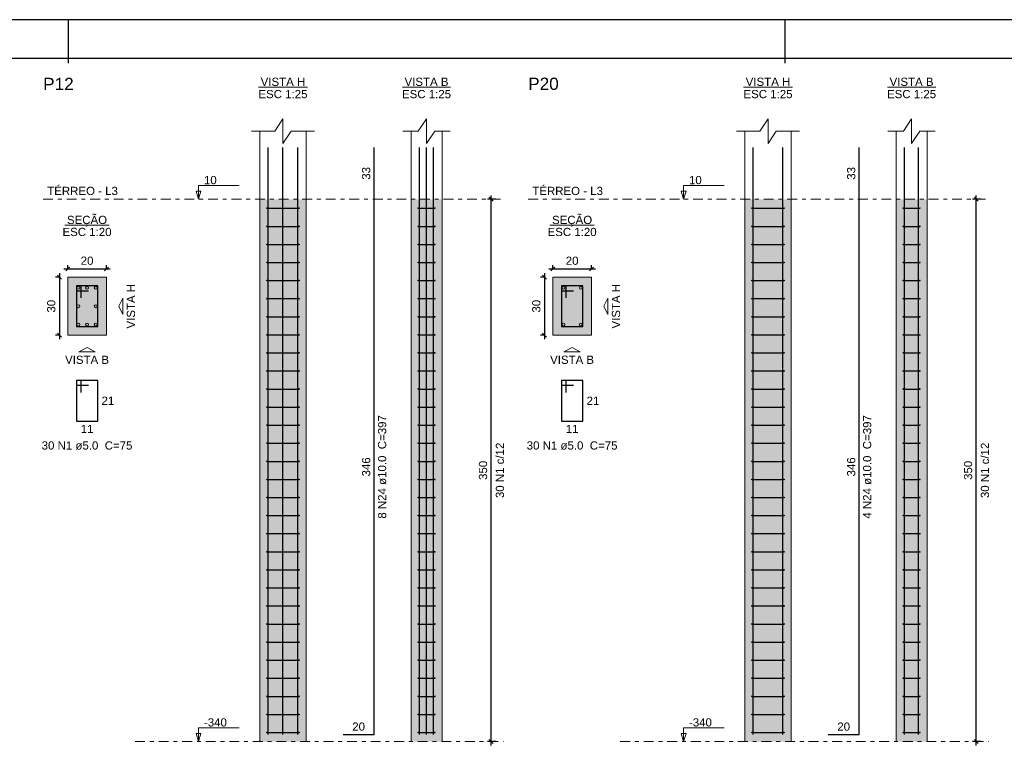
# Model space of a CAD drawing. Header units: millimetres. Extents: x 0 to 119, y 0 to 84.
# Tile 13 of 14: x 62 to 88, y 65 to 84. Entities that reach past the tile are written whole.
import ezdxf

# ---------------------------------------------------------------- set-up
doc = ezdxf.new("R2010")
doc.units = ezdxf.units.MM
doc.header["$MEASUREMENT"] = 0
doc.linetypes.add('DASHDOT', pattern=[2.54, 1.27, -0.635, 0, -0.635])
doc.linetypes.add('NULL', pattern=[0])
doc.layers.get('0').update_dxf_attribs({"lineweight": 18})
for name, color, linetype, lineweight in [('Descrição da armadura', 7, 'Continuous', 0), ('DT-Barras na forma', 2, 'Continuous', 30), ('DT-Barras no corte', 5, 'Continuous', 5), ('DT-Barras rebatidas', 2, 'Continuous', 30), ('DT-Cotas', 9, 'Continuous', 5), ('DT-Estribos na forma', 2, 'Continuous', 30), ('DT-Forma', 5, 'Continuous', 5), ('DT-Hachura seção pilares', 254, 'Continuous', 5), ('DT-Hachura vista pilares', 254, 'Continuous', 5), ('DT-Pontilhado', 9, 'DASHDOT', 5), ('DT-Textos', 7, 'Continuous', 5), ('DT-Título', 3, 'Continuous', 20), ('Textos armaduras', 7, 'Continuous', 0)]:
    doc.layers.add(name, color=color, linetype=linetype, lineweight=lineweight)
doc.layers.add('SEDUC_MARF', color=1, linetype='Continuous')
doc.layers.add('SEDUC_MARGG', color=7, linetype='Continuous')
doc.styles.add('Arial', font='txt')
doc.dimstyles.new('UM_20.000000', dxfattribs={"dimtxt": 0.18, "dimasz": 0.1, "dimexe": 0.1, "dimexo": 0.2, "dimgap": 0, "dimtad": 1, "dimtih": 1, "dimtoh": 1, "dimdec": 1, "dimlfac": 20, "dimzin": 0, "dimdsep": 46, "dimtxsty": 'Standard', "dimcen": 0.09, "dimdle": 0.1, "dimadec": 1, "dimazin": 2, "dimtfac": 1, "dimtdec": 4, "dimtofl": 0, "dimtmove": 0, "dimatfit": 3, "dimfxl": 1, "dimtolj": 1, "dimarcsym": 0})
doc.dimstyles.new('UM_25.000000', dxfattribs={"dimtxt": 0.18, "dimasz": 0.1, "dimexe": 0.1, "dimexo": 0.2, "dimgap": 0, "dimtad": 1, "dimtih": 1, "dimtoh": 1, "dimdec": 1, "dimlfac": 25, "dimzin": 0, "dimdsep": 46, "dimtxsty": 'Standard', "dimcen": 0.09, "dimdle": 0.1, "dimadec": 1, "dimazin": 2, "dimtfac": 1, "dimtdec": 4, "dimtofl": 0, "dimtmove": 0, "dimatfit": 3, "dimfxl": 1, "dimtolj": 1, "dimarcsym": 0})

# ---------------------------------------------------------------- blocks, each defined once
blk = doc.blocks.new('_Oblique')
at = {"color": 0, "linetype": 'ByBlock', "lineweight": -2}
blk.add_line((-0.5, -0.5), (0.5, 0.5), dxfattribs=at)
blk = doc.blocks.new('*D20')
at = {"layer": 'Defpoints', "color": 0}
for p in [(63.392043, 77.453308), (63.180243, 75.953308), (63.392043, 75.953308)]:
    blk.add_point(p, dxfattribs=at)
at = {"layer": 'DT-Cotas', "color": 0, "lineweight": -2}
for p, q in [((63.180243, 77.553308), (63.180243, 75.853308)), ((63.192043, 77.453308), (63.080243, 77.453308)), ((63.192043, 75.953308), (63.080243, 75.953308))]:
    blk.add_line(p, q, dxfattribs=at)
at = {"layer": 'DT-Cotas', "color": 0, "lineweight": -2, "xscale": 0.1, "yscale": 0.1, "zscale": 0.1}
for p, rotation in [((63.180243, 77.453308), 90), ((63.180243, 75.953308), 270)]:
    blk.add_blockref('_Oblique', p, dxfattribs=dict(at, rotation=rotation))
at = {"layer": 'DT-Cotas', "color": 7, "insert": (62.968443, 76.703308), "char_height": 0.2118, "attachment_point": 5, "rotation": 90, "style": 'Arial'}
blk.add_mtext('\\A1;30', dxfattribs=at)
blk = doc.blocks.new('*D21')
at = {"layer": 'Defpoints', "color": 0}
for p in [(64.392043, 77.665108), (63.392043, 77.453308), (64.392043, 77.453308)]:
    blk.add_point(p, dxfattribs=at)
at = {"layer": 'DT-Cotas', "color": 0, "lineweight": -2}
for p, q in [((63.292043, 77.665108), (64.492043, 77.665108)), ((63.392043, 77.653308), (63.392043, 77.765108)), ((64.392043, 77.653308), (64.392043, 77.765108))]:
    blk.add_line(p, q, dxfattribs=at)
at = {"layer": 'DT-Cotas', "color": 0, "lineweight": -2, "xscale": 0.1, "yscale": 0.1, "zscale": 0.1, "rotation": 180}
blk.add_blockref('_Oblique', (63.392043, 77.665108), dxfattribs=at)
at = {"layer": 'DT-Cotas', "color": 0, "lineweight": -2, "xscale": 0.1, "yscale": 0.1, "zscale": 0.1}
blk.add_blockref('_Oblique', (64.392043, 77.665108), dxfattribs=at)
at = {"layer": 'DT-Cotas', "color": 7, "insert": (63.892043, 77.876908), "char_height": 0.2118, "attachment_point": 5, "rotation": 0.0057296, "style": 'Arial'}
blk.add_mtext('\\A1;20', dxfattribs=at)
blk = doc.blocks.new('*D22')
at = {"layer": 'Defpoints', "color": 0}
for p in [(74.326054, 79.465408), (74.643754, 79.465408), (74.643754, 65.465408)]:
    blk.add_point(p, dxfattribs=at)
at = {"layer": 'DT-Cotas', "color": 0, "lineweight": -2}
for p, q in [((74.326054, 65.365408), (74.326054, 79.565408)), ((74.443754, 79.465408), (74.226054, 79.465408)), ((74.443754, 65.465408), (74.226054, 65.465408))]:
    blk.add_line(p, q, dxfattribs=at)
at = {"layer": 'DT-Cotas', "color": 0, "lineweight": -2, "xscale": 0.1, "yscale": 0.1, "zscale": 0.1}
for p, rotation in [((74.326054, 79.465408), 90), ((74.326054, 65.465408), 270)]:
    blk.add_blockref('_Oblique', p, dxfattribs=dict(at, rotation=rotation))
at = {"layer": 'DT-Cotas', "color": 7, "insert": (74.114254, 72.465408), "char_height": 0.2118, "attachment_point": 5, "rotation": 90, "style": 'Arial'}
blk.add_mtext('\\A1;350', dxfattribs=at)
blk = doc.blocks.new('*D23')
at = {"layer": 'Defpoints', "color": 0}
for p in [(75.912841, 77.453308), (75.701041, 75.953308), (75.912841, 75.953308)]:
    blk.add_point(p, dxfattribs=at)
at = {"layer": 'DT-Cotas', "color": 0, "lineweight": -2}
for p, q in [((75.701041, 77.553308), (75.701041, 75.853308)), ((75.712841, 77.453308), (75.601041, 77.453308)), ((75.712841, 75.953308), (75.601041, 75.953308))]:
    blk.add_line(p, q, dxfattribs=at)
at = {"layer": 'DT-Cotas', "color": 0, "lineweight": -2, "xscale": 0.1, "yscale": 0.1, "zscale": 0.1}
for p, rotation in [((75.701041, 77.453308), 90), ((75.701041, 75.953308), 270)]:
    blk.add_blockref('_Oblique', p, dxfattribs=dict(at, rotation=rotation))
at = {"layer": 'DT-Cotas', "color": 7, "insert": (75.489241, 76.703308), "char_height": 0.2118, "attachment_point": 5, "rotation": 90, "style": 'Arial'}
blk.add_mtext('\\A1;30', dxfattribs=at)
blk = doc.blocks.new('*D24')
at = {"layer": 'Defpoints', "color": 0}
for p in [(76.912841, 77.665108), (75.912841, 77.453308), (76.912841, 77.453308)]:
    blk.add_point(p, dxfattribs=at)
at = {"layer": 'DT-Cotas', "color": 0, "lineweight": -2}
for p, q in [((75.812841, 77.665108), (77.012841, 77.665108)), ((75.912841, 77.653308), (75.912841, 77.765108)), ((76.912841, 77.653308), (76.912841, 77.765108))]:
    blk.add_line(p, q, dxfattribs=at)
at = {"layer": 'DT-Cotas', "color": 0, "lineweight": -2, "xscale": 0.1, "yscale": 0.1, "zscale": 0.1, "rotation": 180}
blk.add_blockref('_Oblique', (75.912841, 77.665108), dxfattribs=at)
at = {"layer": 'DT-Cotas', "color": 0, "lineweight": -2, "xscale": 0.1, "yscale": 0.1, "zscale": 0.1}
blk.add_blockref('_Oblique', (76.912841, 77.665108), dxfattribs=at)
at = {"layer": 'DT-Cotas', "color": 7, "insert": (76.412841, 77.876908), "char_height": 0.2118, "attachment_point": 5, "rotation": 0.0057296, "style": 'Arial'}
blk.add_mtext('\\A1;20', dxfattribs=at)
blk = doc.blocks.new('*D25')
at = {"layer": 'Defpoints', "color": 0}
for p in [(86.846852, 79.465408), (87.164552, 79.465408), (87.164552, 65.465408)]:
    blk.add_point(p, dxfattribs=at)
at = {"layer": 'DT-Cotas', "color": 0, "lineweight": -2}
for p, q in [((86.846852, 65.365408), (86.846852, 79.565408)), ((86.964552, 79.465408), (86.746852, 79.465408)), ((86.964552, 65.465408), (86.746852, 65.465408))]:
    blk.add_line(p, q, dxfattribs=at)
at = {"layer": 'DT-Cotas', "color": 0, "lineweight": -2, "xscale": 0.1, "yscale": 0.1, "zscale": 0.1}
for p, rotation in [((86.846852, 79.465408), 90), ((86.846852, 65.465408), 270)]:
    blk.add_blockref('_Oblique', p, dxfattribs=dict(at, rotation=rotation))
at = {"layer": 'DT-Cotas', "color": 7, "insert": (86.635052, 72.465408), "char_height": 0.2118, "attachment_point": 5, "rotation": 90, "style": 'Arial'}
blk.add_mtext('\\A1;350', dxfattribs=at)

msp = doc.modelspace()

# ---------------------------------------------------------------- hatches: boundary and pattern name
at = {"layer": 'DT-Hachura seção pilares', "linetype": 'Continuous'}
for points in [[(63.392, 75.9533), (63.392, 75.9533), (64.392, 75.9533), (64.392, 77.4533), (63.392, 77.4533), (63.392, 75.9533)], [(75.9128, 75.9533), (75.9128, 75.9533), (76.9128, 75.9533), (76.9128, 77.4533), (75.9128, 77.4533), (75.9128, 75.9533)]]:
    msp.add_hatch(color=254, dxfattribs=at).paths.add_polyline_path(points)
at = {"layer": 'DT-Hachura vista pilares', "linetype": 'Continuous'}
for points in [[(68.3491, 65.4654), (68.3491, 79.4654), (69.5491, 79.4654), (69.5491, 65.4654), (68.3491, 65.4654)], [(72.2553, 65.4654), (72.2553, 79.4654), (73.0553, 79.4654), (73.0553, 65.4654), (72.2553, 65.4654)], [(80.8699, 65.4654), (80.8699, 79.4654), (82.0699, 79.4654), (82.0699, 65.4654), (80.8699, 65.4654)], [(84.7761, 65.4654), (84.7761, 79.4654), (85.5761, 79.4654), (85.5761, 65.4654), (84.7761, 65.4654)]]:
    msp.add_hatch(color=254, dxfattribs=at).paths.add_polyline_path(points)

# ---------------------------------------------------------------- linework, layer by layer
at = {"layer": 'DT-Barras na forma'}
for points in [[(68.5691, 65.6454), (68.5691, 79.4654), (68.5691, 80.7997)], [(68.9491, 65.6454), (68.9491, 79.4654), (68.9491, 80.7997)], [(69.3291, 65.6454), (69.3291, 79.4654), (69.3291, 80.7997)], [(72.4753, 65.6454), (72.4753, 79.4654), (72.4753, 80.7997)], [(72.6553, 65.6454), (72.6553, 79.4654), (72.6553, 80.7997)], [(72.8353, 65.6454), (72.8353, 79.4654), (72.8353, 80.7997)], [(81.0899, 65.6454), (81.0899, 79.4654), (81.0899, 80.7997)], [(81.8499, 65.6454), (81.8499, 79.4654), (81.8499, 80.7997)], [(84.9961, 65.6454), (84.9961, 79.4654), (84.9961, 80.7997)], [(85.3561, 65.6454), (85.3561, 79.4654), (85.3561, 80.7997)], [(63.742, 76.9158), (63.742, 77.2283), (63.617, 77.2283), (63.617, 76.1783), (64.167, 76.1783), (64.167, 77.2283), (63.617, 77.2283), (63.617, 77.1033), (63.9295, 77.1033)], [(76.2628, 76.9158), (76.2628, 77.2283), (76.1378, 77.2283), (76.1378, 76.1783), (76.6878, 76.1783), (76.6878, 77.2283), (76.1378, 77.2283), (76.1378, 77.1033), (76.4503, 77.1033)]]:
    msp.add_lwpolyline(points, dxfattribs=at)
at = {"layer": 'DT-Barras no corte'}
for centre in [(63.667, 77.1783), (63.892, 77.1783), (64.117, 77.1783), (76.1878, 77.1783), (76.6378, 77.1783), (63.667, 76.7033), (64.117, 76.7033), (63.667, 76.2283), (63.892, 76.2283), (64.117, 76.2283), (76.1878, 76.2283), (76.6378, 76.2283)]:
    msp.add_circle(centre, 0.0375, dxfattribs=at)
at = {"layer": 'DT-Barras rebatidas'}
for points in [[(70.5022, 65.6454), (71.3022, 65.6454), (71.3022, 79.4654), (71.3022, 80.7997)], [(83.023, 65.6454), (83.823, 65.6454), (83.823, 79.4654), (83.823, 80.7997)], [(63.742, 74.4759), (63.742, 74.7884), (63.617, 74.7884), (63.617, 73.7384), (64.167, 73.7384), (64.167, 74.7884), (63.617, 74.7884), (63.617, 74.6634), (63.9295, 74.6634)], [(76.2628, 74.4759), (76.2628, 74.7884), (76.1378, 74.7884), (76.1378, 73.7384), (76.6878, 73.7384), (76.6878, 74.7884), (76.1378, 74.7884), (76.1378, 74.6634), (76.4503, 74.6634)]]:
    msp.add_lwpolyline(points, dxfattribs=at)
at = {"layer": 'DT-Estribos na forma'}
for p, q in [((68.5391, 79.2321), (69.3591, 79.2321)), ((72.4453, 79.2321), (72.8653, 79.2321)), ((81.0599, 79.2321), (81.8799, 79.2321)), ((84.9661, 79.2321), (85.3861, 79.2321)), ((68.5391, 78.7654), (69.3591, 78.7654)), ((72.4453, 78.7654), (72.8653, 78.7654)), ((81.0599, 78.7654), (81.8799, 78.7654)), ((84.9661, 78.7654), (85.3861, 78.7654)), ((68.5391, 78.2987), (69.3591, 78.2987)), ((72.4453, 78.2987), (72.8653, 78.2987)), ((81.0599, 78.2987), (81.8799, 78.2987)), ((84.9661, 78.2987), (85.3861, 78.2987)), ((68.5391, 77.8321), (69.3591, 77.8321)), ((72.4453, 77.8321), (72.8653, 77.8321)), ((81.0599, 77.8321), (81.8799, 77.8321)), ((84.9661, 77.8321), (85.3861, 77.8321)), ((68.5391, 77.3654), (69.3591, 77.3654)), ((72.4453, 77.3654), (72.8653, 77.3654)), ((81.0599, 77.3654), (81.8799, 77.3654)), ((84.9661, 77.3654), (85.3861, 77.3654)), ((68.5391, 76.8987), (69.3591, 76.8987)), ((72.4453, 76.8987), (72.8653, 76.8987)), ((81.0599, 76.8987), (81.8799, 76.8987)), ((84.9661, 76.8987), (85.3861, 76.8987)), ((68.5391, 76.4321), (69.3591, 76.4321)), ((72.4453, 76.4321), (72.8653, 76.4321)), ((81.0599, 76.4321), (81.8799, 76.4321)), ((84.9661, 76.4321), (85.3861, 76.4321)), ((68.5391, 75.9654), (69.3591, 75.9654)), ((72.4453, 75.9654), (72.8653, 75.9654)), ((81.0599, 75.9654), (81.8799, 75.9654)), ((84.9661, 75.9654), (85.3861, 75.9654)), ((68.5391, 75.4987), (69.3591, 75.4987)), ((72.4453, 75.4987), (72.8653, 75.4987)), ((81.0599, 75.4987), (81.8799, 75.4987)), ((84.9661, 75.4987), (85.3861, 75.4987)), ((68.5391, 75.0321), (69.3591, 75.0321)), ((72.4453, 75.0321), (72.8653, 75.0321)), ((81.0599, 75.0321), (81.8799, 75.0321)), ((84.9661, 75.0321), (85.3861, 75.0321)), ((68.5391, 74.5654), (69.3591, 74.5654)), ((72.4453, 74.5654), (72.8653, 74.5654)), ((81.0599, 74.5654), (81.8799, 74.5654)), ((84.9661, 74.5654), (85.3861, 74.5654)), ((68.5391, 74.0987), (69.3591, 74.0987)), ((72.4453, 74.0987), (72.8653, 74.0987)), ((81.0599, 74.0987), (81.8799, 74.0987)), ((84.9661, 74.0987), (85.3861, 74.0987)), ((68.5391, 73.6321), (69.3591, 73.6321)), ((72.4453, 73.6321), (72.8653, 73.6321)), ((81.0599, 73.6321), (81.8799, 73.6321)), ((84.9661, 73.6321), (85.3861, 73.6321)), ((68.5391, 73.1654), (69.3591, 73.1654)), ((72.4453, 73.1654), (72.8653, 73.1654)), ((81.0599, 73.1654), (81.8799, 73.1654)), ((84.9661, 73.1654), (85.3861, 73.1654)), ((68.5391, 72.6987), (69.3591, 72.6987)), ((72.4453, 72.6987), (72.8653, 72.6987)), ((81.0599, 72.6987), (81.8799, 72.6987)), ((84.9661, 72.6987), (85.3861, 72.6987)), ((68.5391, 72.2321), (69.3591, 72.2321)), ((72.4453, 72.2321), (72.8653, 72.2321)), ((81.0599, 72.2321), (81.8799, 72.2321)), ((84.9661, 72.2321), (85.3861, 72.2321)), ((68.5391, 71.7654), (69.3591, 71.7654)), ((72.4453, 71.7654), (72.8653, 71.7654)), ((81.0599, 71.7654), (81.8799, 71.7654)), ((84.9661, 71.7654), (85.3861, 71.7654)), ((68.5391, 71.2987), (69.3591, 71.2987)), ((72.4453, 71.2987), (72.8653, 71.2987)), ((81.0599, 71.2987), (81.8799, 71.2987)), ((84.9661, 71.2987), (85.3861, 71.2987)), ((68.5391, 70.8321), (69.3591, 70.8321)), ((72.4453, 70.8321), (72.8653, 70.8321)), ((81.0599, 70.8321), (81.8799, 70.8321)), ((84.9661, 70.8321), (85.3861, 70.8321)), ((68.5391, 70.3654), (69.3591, 70.3654)), ((72.4453, 70.3654), (72.8653, 70.3654)), ((81.0599, 70.3654), (81.8799, 70.3654)), ((84.9661, 70.3654), (85.3861, 70.3654)), ((68.5391, 69.8987), (69.3591, 69.8987)), ((72.4453, 69.8987), (72.8653, 69.8987)), ((81.0599, 69.8987), (81.8799, 69.8987)), ((84.9661, 69.8987), (85.3861, 69.8987)), ((68.5391, 69.4321), (69.3591, 69.4321)), ((72.4453, 69.4321), (72.8653, 69.4321)), ((81.0599, 69.4321), (81.8799, 69.4321)), ((84.9661, 69.4321), (85.3861, 69.4321)), ((68.5391, 68.9654), (69.3591, 68.9654)), ((72.4453, 68.9654), (72.8653, 68.9654)), ((81.0599, 68.9654), (81.8799, 68.9654)), ((84.9661, 68.9654), (85.3861, 68.9654)), ((68.5391, 68.4987), (69.3591, 68.4987)), ((72.4453, 68.4987), (72.8653, 68.4987)), ((81.0599, 68.4987), (81.8799, 68.4987)), ((84.9661, 68.4987), (85.3861, 68.4987)), ((68.5391, 68.0321), (69.3591, 68.0321)), ((72.4453, 68.0321), (72.8653, 68.0321)), ((81.0599, 68.0321), (81.8799, 68.0321)), ((84.9661, 68.0321), (85.3861, 68.0321)), ((68.5391, 67.5654), (69.3591, 67.5654)), ((72.4453, 67.5654), (72.8653, 67.5654)), ((81.0599, 67.5654), (81.8799, 67.5654)), ((84.9661, 67.5654), (85.3861, 67.5654)), ((68.5391, 67.0987), (69.3591, 67.0987)), ((72.4453, 67.0987), (72.8653, 67.0987)), ((81.0599, 67.0987), (81.8799, 67.0987)), ((84.9661, 67.0987), (85.3861, 67.0987)), ((68.5391, 66.6321), (69.3591, 66.6321)), ((72.4453, 66.6321), (72.8653, 66.6321)), ((81.0599, 66.6321), (81.8799, 66.6321)), ((84.9661, 66.6321), (85.3861, 66.6321)), ((68.5391, 66.1654), (69.3591, 66.1654)), ((72.4453, 66.1654), (72.8653, 66.1654)), ((81.0599, 66.1654), (81.8799, 66.1654)), ((84.9661, 66.1654), (85.3861, 66.1654)), ((68.5391, 65.6987), (69.3591, 65.6987)), ((72.4453, 65.6987), (72.8653, 65.6987)), ((81.0599, 65.6987), (81.8799, 65.6987)), ((84.9661, 65.6987), (85.3861, 65.6987))]:
    msp.add_line(p, q, dxfattribs=at)
for centre in [(68.5391, 79.2321), (69.3591, 79.2321), (72.4453, 79.2321), (72.8653, 79.2321), (81.0599, 79.2321), (81.8799, 79.2321), (84.9661, 79.2321), (85.3861, 79.2321), (68.5391, 78.7654), (69.3591, 78.7654), (72.4453, 78.7654), (72.8653, 78.7654), (81.0599, 78.7654), (81.8799, 78.7654), (84.9661, 78.7654), (85.3861, 78.7654), (68.5391, 78.2987), (69.3591, 78.2987), (72.4453, 78.2987), (72.8653, 78.2987), (81.0599, 78.2987), (81.8799, 78.2987), (84.9661, 78.2987), (85.3861, 78.2987), (68.5391, 77.8321), (69.3591, 77.8321), (72.4453, 77.8321), (72.8653, 77.8321), (81.0599, 77.8321), (81.8799, 77.8321), (84.9661, 77.8321), (85.3861, 77.8321), (68.5391, 77.3654), (69.3591, 77.3654), (72.4453, 77.3654), (72.8653, 77.3654), (81.0599, 77.3654), (81.8799, 77.3654), (84.9661, 77.3654), (85.3861, 77.3654), (68.5391, 76.8987), (69.3591, 76.8987), (72.4453, 76.8987), (72.8653, 76.8987), (81.0599, 76.8987), (81.8799, 76.8987), (84.9661, 76.8987), (85.3861, 76.8987), (68.5391, 76.4321), (69.3591, 76.4321), (72.4453, 76.4321), (72.8653, 76.4321), (81.0599, 76.4321), (81.8799, 76.4321), (84.9661, 76.4321), (85.3861, 76.4321), (68.5391, 75.9654), (69.3591, 75.9654), (72.4453, 75.9654), (72.8653, 75.9654), (81.0599, 75.9654), (81.8799, 75.9654), (84.9661, 75.9654), (85.3861, 75.9654), (68.5391, 75.4987), (69.3591, 75.4987), (72.4453, 75.4987), (72.8653, 75.4987), (81.0599, 75.4987), (81.8799, 75.4987), (84.9661, 75.4987), (85.3861, 75.4987), (68.5391, 75.0321), (69.3591, 75.0321), (72.4453, 75.0321), (72.8653, 75.0321), (81.0599, 75.0321), (81.8799, 75.0321), (84.9661, 75.0321), (85.3861, 75.0321), (68.5391, 74.5654), (69.3591, 74.5654), (72.4453, 74.5654), (72.8653, 74.5654), (81.0599, 74.5654), (81.8799, 74.5654), (84.9661, 74.5654), (85.3861, 74.5654), (68.5391, 74.0987), (69.3591, 74.0987), (72.4453, 74.0987), (72.8653, 74.0987), (81.0599, 74.0987), (81.8799, 74.0987), (84.9661, 74.0987), (85.3861, 74.0987), (68.5391, 73.6321), (69.3591, 73.6321), (72.4453, 73.6321), (72.8653, 73.6321), (81.0599, 73.6321), (81.8799, 73.6321), (84.9661, 73.6321), (85.3861, 73.6321), (68.5391, 73.1654), (69.3591, 73.1654), (72.4453, 73.1654), (72.8653, 73.1654), (81.0599, 73.1654), (81.8799, 73.1654), (84.9661, 73.1654), (85.3861, 73.1654), (68.5391, 72.6987), (69.3591, 72.6987), (72.4453, 72.6987), (72.8653, 72.6987), (81.0599, 72.6987), (81.8799, 72.6987), (84.9661, 72.6987), (85.3861, 72.6987), (68.5391, 72.2321), (69.3591, 72.2321), (72.4453, 72.2321), (72.8653, 72.2321), (81.0599, 72.2321), (81.8799, 72.2321), (84.9661, 72.2321), (85.3861, 72.2321), (68.5391, 71.7654), (69.3591, 71.7654), (72.4453, 71.7654), (72.8653, 71.7654), (81.0599, 71.7654), (81.8799, 71.7654), (84.9661, 71.7654), (85.3861, 71.7654), (68.5391, 71.2987), (69.3591, 71.2987), (72.4453, 71.2987), (72.8653, 71.2987), (81.0599, 71.2987), (81.8799, 71.2987), (84.9661, 71.2987), (85.3861, 71.2987), (68.5391, 70.8321), (69.3591, 70.8321), (72.4453, 70.8321), (72.8653, 70.8321), (81.0599, 70.8321), (81.8799, 70.8321), (84.9661, 70.8321), (85.3861, 70.8321), (68.5391, 70.3654), (69.3591, 70.3654), (72.4453, 70.3654), (72.8653, 70.3654), (81.0599, 70.3654), (81.8799, 70.3654), (84.9661, 70.3654), (85.3861, 70.3654), (68.5391, 69.8987), (69.3591, 69.8987), (72.4453, 69.8987), (72.8653, 69.8987), (81.0599, 69.8987), (81.8799, 69.8987), (84.9661, 69.8987), (85.3861, 69.8987), (68.5391, 69.4321), (69.3591, 69.4321), (72.4453, 69.4321), (72.8653, 69.4321), (81.0599, 69.4321), (81.8799, 69.4321), (84.9661, 69.4321), (85.3861, 69.4321), (68.5391, 68.9654), (69.3591, 68.9654), (72.4453, 68.9654), (72.8653, 68.9654), (81.0599, 68.9654), (81.8799, 68.9654), (84.9661, 68.9654), (85.3861, 68.9654), (68.5391, 68.4987), (69.3591, 68.4987), (72.4453, 68.4987), (72.8653, 68.4987), (81.0599, 68.4987), (81.8799, 68.4987), (84.9661, 68.4987), (85.3861, 68.4987), (68.5391, 68.0321), (69.3591, 68.0321), (72.4453, 68.0321), (72.8653, 68.0321), (81.0599, 68.0321), (81.8799, 68.0321), (84.9661, 68.0321), (85.3861, 68.0321), (68.5391, 67.5654), (69.3591, 67.5654), (72.4453, 67.5654), (72.8653, 67.5654), (81.0599, 67.5654), (81.8799, 67.5654), (84.9661, 67.5654), (85.3861, 67.5654), (68.5391, 67.0987), (69.3591, 67.0987), (72.4453, 67.0987), (72.8653, 67.0987), (81.0599, 67.0987), (81.8799, 67.0987), (84.9661, 67.0987), (85.3861, 67.0987), (68.5391, 66.6321), (69.3591, 66.6321), (72.4453, 66.6321), (72.8653, 66.6321), (81.0599, 66.6321), (81.8799, 66.6321), (84.9661, 66.6321), (85.3861, 66.6321), (68.5391, 66.1654), (69.3591, 66.1654), (72.4453, 66.1654), (72.8653, 66.1654), (81.0599, 66.1654), (81.8799, 66.1654), (84.9661, 66.1654), (85.3861, 66.1654), (68.5391, 65.6987), (69.3591, 65.6987), (72.4453, 65.6987), (72.8653, 65.6987), (81.0599, 65.6987), (81.8799, 65.6987), (84.9661, 65.6987), (85.3861, 65.6987)]:
    msp.add_circle(centre, 0.01, dxfattribs=at)
at = {"layer": 'DT-Forma'}
for p, q in [((68.3491, 79.4654), (68.3491, 81.2233)), ((69.5491, 79.4654), (69.5491, 81.2233)), ((72.2553, 79.4654), (72.2553, 81.2233)), ((73.0553, 79.4654), (73.0553, 81.2233)), ((80.8699, 79.4654), (80.8699, 81.2233)), ((82.0699, 79.4654), (82.0699, 81.2233)), ((84.7761, 79.4654), (84.7761, 81.2233)), ((85.5761, 79.4654), (85.5761, 81.2233)), ((68.3491, 65.4654), (68.3491, 79.4654)), ((69.5491, 65.4654), (69.5491, 79.4654)), ((72.2553, 65.4654), (72.2553, 79.4654)), ((73.0553, 65.4654), (73.0553, 79.4654)), ((80.8699, 65.4654), (80.8699, 79.4654)), ((82.0699, 65.4654), (82.0699, 79.4654)), ((84.7761, 65.4654), (84.7761, 79.4654)), ((85.5761, 65.4654), (85.5761, 79.4654))]:
    msp.add_line(p, q, dxfattribs=at)
for points in [[(68.1373, 81.2233), (68.7373, 81.2233), (68.9491, 81.541), (68.9491, 80.9056), (69.1609, 81.2233), (69.7609, 81.2233)], [(72.0435, 81.2233), (72.4435, 81.2233), (72.6553, 81.541), (72.6553, 80.9056), (72.8671, 81.2233), (73.2671, 81.2233)], [(80.6581, 81.2233), (81.2581, 81.2233), (81.4699, 81.541), (81.4699, 80.9056), (81.6817, 81.2233), (82.2817, 81.2233)], [(84.5643, 81.2233), (84.9643, 81.2233), (85.1761, 81.541), (85.1761, 80.9056), (85.3879, 81.2233), (85.7879, 81.2233)]]:
    msp.add_lwpolyline(points, dxfattribs=at)
for points in [[(63.392, 75.9533), (64.392, 75.9533), (64.392, 77.4533), (63.392, 77.4533), (63.392, 75.9533)], [(75.9128, 75.9533), (76.9128, 75.9533), (76.9128, 77.4533), (75.9128, 77.4533), (75.9128, 75.9533)]]:
    msp.add_lwpolyline(points, close=True, dxfattribs=at)
at = {"layer": 'DT-Pontilhado', "ltscale": 0.2}
for p, q in [((62.7584, 79.4654), (74.6438, 79.4654)), ((75.2792, 79.4654), (87.1646, 79.4654)), ((65.1333, 65.4654), (74.6438, 65.4654)), ((77.6541, 65.4654), (87.1646, 65.4654))]:
    msp.add_line(p, q, dxfattribs=at)
at = {"layer": 'DT-Textos'}
for p, q in [((68.3192, 82.3564), (69.5789, 82.3564)), ((72.0336, 82.3564), (73.2769, 82.3564)), ((80.84, 82.3564), (82.0997, 82.3564)), ((84.5544, 82.3564), (85.7977, 82.3564)), ((63.3198, 78.7982), (64.4643, 78.7982)), ((75.8406, 78.7982), (76.9851, 78.7982))]:
    msp.add_line(p, q, dxfattribs=at)
for points in [[(66.7696, 79.4654), (66.8331, 79.6772), (66.706, 79.6772), (66.7696, 79.4654), (66.7696, 79.8154), (67.8196, 79.8154)], [(79.2904, 79.4654), (79.3539, 79.6772), (79.2268, 79.6772), (79.2904, 79.4654), (79.2904, 79.8154), (80.3404, 79.8154)], [(66.7696, 65.4654), (66.8331, 65.6772), (66.706, 65.6772), (66.7696, 65.4654), (66.7696, 65.8154), (67.8196, 65.8154)], [(79.2904, 65.4654), (79.3539, 65.6772), (79.2268, 65.6772), (79.2904, 65.4654), (79.2904, 65.8154), (80.3404, 65.8154)]]:
    msp.add_lwpolyline(points, dxfattribs=at)
for points in [[(64.8156, 76.7033), (64.8156, 76.4915), (64.7097, 76.7033), (64.8156, 76.9151), (64.8156, 76.7033)], [(77.3364, 76.7033), (77.3364, 76.4915), (77.2305, 76.7033), (77.3364, 76.9151), (77.3364, 76.7033)], [(63.892, 75.5297), (63.6802, 75.5297), (63.892, 75.6356), (64.1038, 75.5297), (63.892, 75.5297)], [(76.4128, 75.5297), (76.201, 75.5297), (76.4128, 75.6356), (76.6246, 75.5297), (76.4128, 75.5297)]]:
    msp.add_lwpolyline(points, close=True, dxfattribs=at)
at = {"layer": 'SEDUC_MARF'}
for p, q in [((63.4015, 84.1), (63.4015, 82.9804)), ((81.9015, 84.1), (81.9015, 82.9804))]:
    msp.add_line(p, q, dxfattribs=at)
msp.add_lwpolyline([(118.9, 84.1), (0, 84.1), (0, 0), (118.9, 0)], close=True, dxfattribs=at)
at = {"layer": 'SEDUC_MARGG'}
msp.add_lwpolyline([(2.5, 1), (117.9, 1), (117.9, 83.1), (2.5, 83.1), (2.5, 1)], dxfattribs=at)

# ---------------------------------------------------------------- texts
at = {"layer": 'Descrição da armadura', "linetype": 'NULL', "char_height": 0.2118, "attachment_point": 8, "rotation": 90.00021, "line_spacing_factor": 0.9, "style": 'Arial'}
for s, insert, width in [('8 N24 ø10.0  C=397', (71.62, 72.555), 5.239541), ('4 N24 ø10.0  C=397', (84.141, 72.555), 5.239541), ('30 N1 c/12', (74.6577, 72.4654), 2.845127), ('30 N1 c/12', (87.1785, 72.4654), 2.845127)]:
    msp.add_mtext(s, dxfattribs=dict(at, insert=insert, width=width))
at = {"layer": 'Descrição da armadura', "linetype": 'NULL', "char_height": 0.2118, "width": 4.594404, "attachment_point": 8, "line_spacing_factor": 0.9, "style": 'Arial'}
for insert in [(63.8919, 72.9969), (76.4129, 72.9969)]:
    msp.add_mtext('30 N1 ø5.0  C=75', dxfattribs=dict(at, insert=insert))
at = {"layer": 'DT-Textos', "linetype": 'NULL', "char_height": 0.2118, "line_spacing_factor": 0.798, "style": 'Arial'}
for s, insert, width, attachment_point in [('VISTA H', (68.9489, 82.3879), 2.255996, 8), ('VISTA B', (72.6549, 82.3879), 2.223994, 8), ('VISTA H', (81.4699, 82.3879), 2.255996, 8), ('VISTA B', (85.1759, 82.3879), 2.223994, 8), ('ESC 1:25', (68.9489, 82.0709), 2.482559, 8), ('ESC 1:25', (72.6549, 82.0709), 2.482559, 8), ('ESC 1:25', (81.4699, 82.0709), 2.482559, 8), ('ESC 1:25', (85.1759, 82.0709), 2.482559, 8), ('10', (66.9099, 79.8509), 0.645137, 7), ('10', (79.4299, 79.8509), 0.645137, 7), ('TÉRREO - L3', (62.8639, 79.5709), 3.577422, 7), ('TÉRREO - L3', (75.3849, 79.5709), 3.577422, 7), ('SEÇÃO', (63.8919, 78.76), 2.030566, 8), ('SEÇÃO', (76.4129, 78.76), 2.030566, 8), ('ESC 1:20', (63.8919, 78.5119), 2.482559, 8), ('ESC 1:20', (76.4129, 78.5119), 2.482559, 8), ('VISTA B', (63.8919, 75.2119), 2.223994, 8), ('VISTA B', (76.4129, 75.2119), 2.223994, 8), ('-340', (66.9099, 65.8509), 1.16085, 7), ('-340', (79.4299, 65.8509), 1.16085, 7)]:
    msp.add_mtext(s, dxfattribs=dict(at, insert=insert, width=width, attachment_point=attachment_point))
at = {"layer": 'DT-Textos', "linetype": 'NULL', "char_height": 0.2118, "width": 2.255996, "attachment_point": 8, "rotation": 90.00021, "line_spacing_factor": 0.798, "style": 'Arial'}
for insert in [(65.133, 76.703), (77.654, 76.703)]:
    msp.add_mtext('VISTA H', dxfattribs=dict(at, insert=insert))
at = {"layer": 'DT-Título', "linetype": 'NULL', "char_height": 0.3177, "width": 1.565781, "attachment_point": 7, "line_spacing_factor": 0.798, "style": 'Arial'}
for s, insert in [('P12', (62.7579, 82.2818)), ('P20', (75.2789, 82.2818))]:
    msp.add_mtext(s, dxfattribs=dict(at, insert=insert))
at = {"layer": 'Textos armaduras', "linetype": 'NULL', "char_height": 0.2118, "attachment_point": 8, "rotation": 90.00021, "line_spacing_factor": 0.9, "style": 'Arial'}
for s, insert, width in [('33', (71.2049, 80.1326), 1.045137), ('33', (83.7257, 80.1326), 1.045137), ('346', (71.2049, 72.5554), 1.367705), ('346', (83.7257, 72.5554), 1.367705)]:
    msp.add_mtext(s, dxfattribs=dict(at, insert=insert, width=width))
at = {"layer": 'Textos armaduras', "linetype": 'NULL', "char_height": 0.2118, "width": 1.045137, "line_spacing_factor": 0.9, "style": 'Arial'}
for s, insert, attachment_point in [('21', (64.267, 74.3693), 1), ('21', (76.7878, 74.3693), 1), ('11', (63.892, 73.6411), 2), ('11', (76.4128, 73.6411), 2), ('20', (70.9022, 65.7427), 8), ('20', (83.423, 65.7427), 8)]:
    msp.add_mtext(s, dxfattribs=dict(at, insert=insert, attachment_point=attachment_point))

# ---------------------------------------------------------------- dimensions: what is measured, and where the dimension line sits
at = {"layer": 'DT-Cotas'}
for base, p1, p2, dimstyle, override, picture, middle in [((74.3261, 79.4654), (74.6438, 65.4654), (74.6438, 79.4654), 'UM_25.000000', {"dimtxt": 0.2118, "dimasz": 0.1, "dimexe": 0.1, "dimexo": 0.2, "dimtad": 1, "dimtih": 0, "dimtoh": 0, "dimdec": 1, "dimlfac": 25, "dimzin": 8, "dimtxsty": 'Arial', "dimblk": 'Oblique', "dimblk1": 'Oblique', "dimblk2": 'Oblique', "dimsah": 1, "dimdle": 0.1, "dimse1": 0, "dimse2": 0, "dimclrt": 7, "dimadec": 1, "dimazin": 3, "dimtmove": 2, "dimldrblk": 'Oblique'}, '*D22', (74.1143, 72.4654)), ((86.8469, 79.4654), (87.1646, 65.4654), (87.1646, 79.4654), 'UM_25.000000', {"dimtxt": 0.2118, "dimasz": 0.1, "dimexe": 0.1, "dimexo": 0.2, "dimtad": 1, "dimtih": 0, "dimtoh": 0, "dimdec": 1, "dimlfac": 25, "dimzin": 8, "dimtxsty": 'Arial', "dimblk": 'Oblique', "dimblk1": 'Oblique', "dimblk2": 'Oblique', "dimsah": 1, "dimdle": 0.1, "dimse1": 0, "dimse2": 0, "dimclrt": 7, "dimadec": 1, "dimazin": 3, "dimtmove": 2, "dimldrblk": 'Oblique'}, '*D25', (86.6351, 72.4654)), ((63.1802, 75.9533), (63.392, 77.4533), (63.392, 75.9533), 'UM_20.000000', {"dimtxt": 0.2118, "dimasz": 0.1, "dimexe": 0.1, "dimexo": 0.2, "dimtad": 1, "dimtih": 0, "dimtoh": 0, "dimdec": 1, "dimlfac": 20, "dimzin": 8, "dimtxsty": 'Arial', "dimblk": 'Oblique', "dimblk1": 'Oblique', "dimblk2": 'Oblique', "dimsah": 1, "dimdle": 0.1, "dimse1": 0, "dimse2": 0, "dimclrt": 7, "dimadec": 1, "dimazin": 3, "dimtmove": 2, "dimldrblk": 'Oblique'}, '*D20', (62.9684, 76.7033)), ((75.701, 75.9533), (75.9128, 77.4533), (75.9128, 75.9533), 'UM_20.000000', {"dimtxt": 0.2118, "dimasz": 0.1, "dimexe": 0.1, "dimexo": 0.2, "dimtad": 1, "dimtih": 0, "dimtoh": 0, "dimdec": 1, "dimlfac": 20, "dimzin": 8, "dimtxsty": 'Arial', "dimblk": 'Oblique', "dimblk1": 'Oblique', "dimblk2": 'Oblique', "dimsah": 1, "dimdle": 0.1, "dimse1": 0, "dimse2": 0, "dimclrt": 7, "dimadec": 1, "dimazin": 3, "dimtmove": 2, "dimldrblk": 'Oblique'}, '*D23', (75.4892, 76.7033))]:
    dim = msp.add_linear_dim(base=base, p1=p1, p2=p2, angle=90, dimstyle=dimstyle, override=override, dxfattribs=at)
    dim.commit()
    dim.dimension.update_dxf_attribs({"geometry": picture, "text_midpoint": middle, "dimtype": 160, "text_rotation": 90})
for base, p1, p2, picture, middle in [((64.392, 77.6651), (63.392, 77.4533), (64.392, 77.4533), '*D21', (63.892, 77.8769)), ((76.9128, 77.6651), (75.9128, 77.4533), (76.9128, 77.4533), '*D24', (76.4128, 77.8769))]:
    dim = msp.add_linear_dim(base=base, p1=p1, p2=p2, dimstyle='UM_20.000000', override={"dimtxt": 0.2118, "dimasz": 0.1, "dimexe": 0.1, "dimexo": 0.2, "dimtad": 1, "dimtih": 0, "dimtoh": 0, "dimdec": 1, "dimlfac": 20, "dimzin": 8, "dimtxsty": 'Arial', "dimblk": 'Oblique', "dimblk1": 'Oblique', "dimblk2": 'Oblique', "dimsah": 1, "dimdle": 0.1, "dimse1": 0, "dimse2": 0, "dimclrt": 7, "dimadec": 1, "dimazin": 3, "dimtmove": 2, "dimldrblk": 'Oblique'}, dxfattribs=at)
    dim.commit()
    dim.dimension.update_dxf_attribs({"geometry": picture, "text_midpoint": middle, "dimtype": 160, "text_rotation": 0.00573})

doc.saveas('drawing.dxf')
